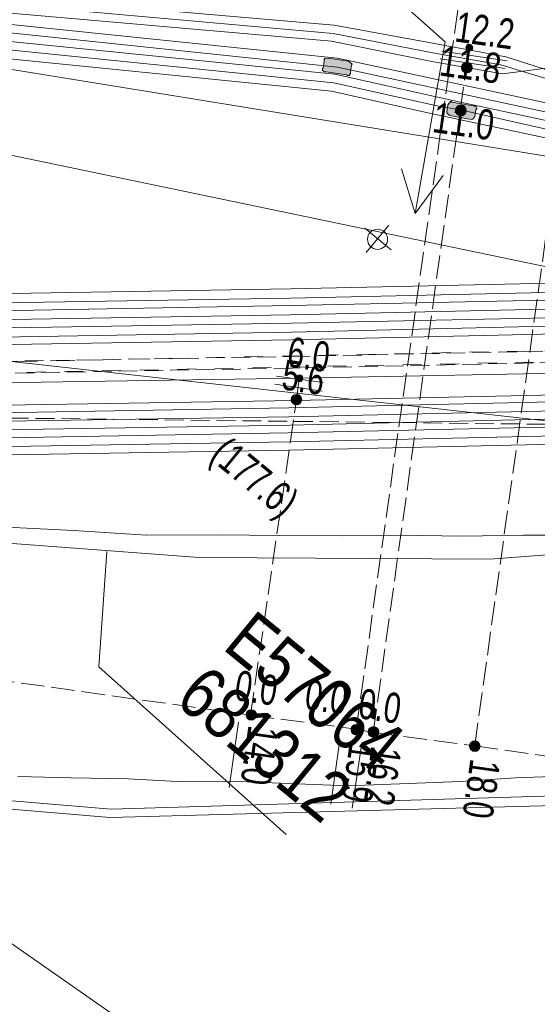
# Model space of a CAD drawing. Header units: metres. Extents: x -740 to 758, y -633 to 854.
# Tile 208 of 256: x -420.52 to -411.35, y 270.22 to 287.65. Entities that reach past the tile are written whole.
import ezdxf

# ---------------------------------------------------------------- set-up
doc = ezdxf.new("R2010")
doc.units = ezdxf.units.M
doc.header["$MEASUREMENT"] = 0
for name, pattern in [('333_125', [0.4576, 0.3328, -0.1248]), ('333_333', [0.6656, 0.3328, -0.3328]), ('416_125', [0.5408, 0.416, -0.1248])]:
    doc.linetypes.add(name, pattern=pattern)
for name, color, linetype in [('Grundkarte.LOVION', 7, 'Continuous'), ('Strom.LOVION', 7, 'Continuous'), ('StromBemass.LOVION', 7, 'Continuous'), ('Telko.LOVION', 7, 'Continuous'), ('Wasser.LOVION', 7, 'Continuous')]:
    doc.layers.add(name, color=color, linetype=linetype)
doc.styles.add('ERSTELLTER_STIL_1', font='arial.ttf')

msp = doc.modelspace()

# ---------------------------------------------------------------- hatches: boundary and pattern name
at = {"layer": 'Strom.LOVION', "linetype": 'Continuous', "lineweight": 13}
for points in [[(-415.091, 286.729), (-414.731, 286.676), (-414.715, 286.663), (-414.686, 286.666), (-414.66, 286.698), (-414.662, 286.727), (-414.645, 286.847), (-414.631, 286.863), (-414.696, 286.916), (-415.056, 286.969), (-415.114, 286.964), (-415.127, 286.948), (-415.124, 286.918), (-415.142, 286.798), (-415.155, 286.782), (-415.153, 286.753), (-415.12, 286.727)], [(-412.902, 285.953), (-412.526, 285.887), (-412.497, 285.89), (-412.457, 285.938), (-412.439, 286.058), (-412.426, 286.074), (-412.429, 286.103), (-412.461, 286.129), (-412.49, 286.127), (-412.866, 286.193), (-412.882, 286.207), (-412.935, 286.142), (-412.953, 286.022), (-412.95, 285.993)]]:
    msp.add_hatch(color=7, dxfattribs=at).paths.add_polyline_path(points)
at = {"layer": 'StromBemass.LOVION', "linetype": 'Continuous', "lineweight": 13}
for points in [[(-412.509, 287.116), (-412.505, 287.122), (-412.501, 287.129), (-412.498, 287.136), (-412.496, 287.143), (-412.495, 287.151), (-412.495, 287.159), (-412.496, 287.166), (-412.498, 287.174), (-412.501, 287.181), (-412.505, 287.188), (-412.509, 287.194), (-412.515, 287.2), (-412.521, 287.204), (-412.527, 287.209), (-412.534, 287.212), (-412.542, 287.214), (-412.549, 287.216), (-412.557, 287.216), (-412.565, 287.216), (-412.572, 287.214), (-412.579, 287.212), (-412.586, 287.208), (-412.593, 287.204), (-412.599, 287.199), (-412.604, 287.194), (-412.609, 287.187), (-412.612, 287.181), (-412.615, 287.173), (-412.617, 287.166), (-412.618, 287.158), (-412.618, 287.151), (-412.617, 287.143), (-412.615, 287.135), (-412.612, 287.128), (-412.608, 287.121), (-412.604, 287.115), (-412.599, 287.11), (-412.593, 287.105), (-412.586, 287.101), (-412.579, 287.097), (-412.572, 287.095), (-412.564, 287.094), (-412.556, 287.093), (-412.549, 287.094), (-412.541, 287.095), (-412.534, 287.097), (-412.527, 287.101), (-412.52, 287.105), (-412.514, 287.11)], [(-412.527, 286.741), (-412.52, 286.751), (-412.514, 286.761), (-412.51, 286.772), (-412.507, 286.784), (-412.506, 286.795), (-412.506, 286.807), (-412.507, 286.819), (-412.51, 286.83), (-412.515, 286.841), (-412.52, 286.852), (-412.527, 286.861), (-412.536, 286.87), (-412.545, 286.877), (-412.555, 286.884), (-412.565, 286.889), (-412.577, 286.892), (-412.588, 286.895), (-412.6, 286.895), (-412.612, 286.894), (-412.624, 286.892), (-412.635, 286.889), (-412.646, 286.883), (-412.656, 286.877), (-412.665, 286.869), (-412.673, 286.861), (-412.68, 286.851), (-412.685, 286.841), (-412.69, 286.83), (-412.693, 286.818), (-412.694, 286.807), (-412.694, 286.795), (-412.692, 286.783), (-412.69, 286.771), (-412.685, 286.76), (-412.679, 286.75), (-412.672, 286.741), (-412.664, 286.732), (-412.655, 286.724), (-412.645, 286.718), (-412.634, 286.713), (-412.623, 286.709), (-412.611, 286.707), (-412.6, 286.707), (-412.588, 286.707), (-412.576, 286.71), (-412.565, 286.713), (-412.554, 286.718), (-412.544, 286.725), (-412.535, 286.732)], [(-412.553, 286.771), (-412.549, 286.777), (-412.545, 286.784), (-412.542, 286.791), (-412.54, 286.798), (-412.539, 286.806), (-412.539, 286.814), (-412.54, 286.822), (-412.542, 286.829), (-412.545, 286.836), (-412.549, 286.843), (-412.553, 286.849), (-412.559, 286.855), (-412.565, 286.86), (-412.571, 286.864), (-412.578, 286.867), (-412.586, 286.87), (-412.593, 286.871), (-412.601, 286.872), (-412.609, 286.871), (-412.617, 286.87), (-412.624, 286.867), (-412.631, 286.864), (-412.637, 286.86), (-412.643, 286.855), (-412.649, 286.849), (-412.653, 286.843), (-412.657, 286.836), (-412.66, 286.829), (-412.662, 286.821), (-412.663, 286.813), (-412.663, 286.806), (-412.662, 286.798), (-412.66, 286.791), (-412.657, 286.783), (-412.653, 286.777), (-412.648, 286.77), (-412.643, 286.765), (-412.637, 286.76), (-412.631, 286.756), (-412.624, 286.752), (-412.616, 286.75), (-412.609, 286.748), (-412.601, 286.748), (-412.593, 286.749), (-412.585, 286.75), (-412.578, 286.752), (-412.571, 286.756), (-412.564, 286.76), (-412.559, 286.765)], [(-412.631, 285.985), (-412.624, 285.995), (-412.618, 286.005), (-412.614, 286.016), (-412.611, 286.028), (-412.61, 286.04), (-412.61, 286.052), (-412.611, 286.063), (-412.614, 286.075), (-412.619, 286.086), (-412.624, 286.097), (-412.631, 286.106), (-412.64, 286.115), (-412.649, 286.123), (-412.659, 286.129), (-412.67, 286.134), (-412.681, 286.138), (-412.693, 286.14), (-412.705, 286.141), (-412.717, 286.14), (-412.729, 286.137), (-412.74, 286.134), (-412.751, 286.129), (-412.761, 286.122), (-412.77, 286.115), (-412.778, 286.106), (-412.785, 286.096), (-412.791, 286.086), (-412.795, 286.074), (-412.798, 286.063), (-412.8, 286.051), (-412.8, 286.039), (-412.798, 286.027), (-412.795, 286.016), (-412.791, 286.005), (-412.785, 285.994), (-412.778, 285.984), (-412.769, 285.976), (-412.76, 285.968), (-412.75, 285.962), (-412.739, 285.957), (-412.728, 285.953), (-412.716, 285.951), (-412.704, 285.95), (-412.692, 285.951), (-412.681, 285.953), (-412.669, 285.957), (-412.658, 285.962), (-412.648, 285.969), (-412.639, 285.976)], [(-412.668, 286.011), (-412.664, 286.017), (-412.66, 286.024), (-412.657, 286.031), (-412.655, 286.039), (-412.654, 286.046), (-412.654, 286.054), (-412.655, 286.062), (-412.657, 286.069), (-412.66, 286.077), (-412.664, 286.083), (-412.668, 286.09), (-412.674, 286.095), (-412.68, 286.1), (-412.686, 286.104), (-412.693, 286.108), (-412.701, 286.11), (-412.709, 286.112), (-412.716, 286.112), (-412.724, 286.111), (-412.732, 286.11), (-412.739, 286.108), (-412.746, 286.104), (-412.753, 286.1), (-412.759, 286.095), (-412.764, 286.089), (-412.769, 286.083), (-412.772, 286.076), (-412.775, 286.069), (-412.777, 286.061), (-412.778, 286.054), (-412.778, 286.046), (-412.777, 286.038), (-412.775, 286.031), (-412.772, 286.023), (-412.768, 286.017), (-412.764, 286.01), (-412.759, 286.005), (-412.752, 286), (-412.746, 285.995), (-412.739, 285.992), (-412.731, 285.99), (-412.724, 285.988), (-412.716, 285.988), (-412.708, 285.988), (-412.701, 285.99), (-412.693, 285.992), (-412.686, 285.996), (-412.68, 286), (-412.674, 286.005)], [(-415.517, 281.264), (-415.513, 281.27), (-415.509, 281.277), (-415.506, 281.284), (-415.504, 281.292), (-415.503, 281.3), (-415.503, 281.307), (-415.504, 281.315), (-415.506, 281.323), (-415.509, 281.33), (-415.513, 281.337), (-415.517, 281.343), (-415.523, 281.349), (-415.529, 281.353), (-415.535, 281.358), (-415.542, 281.361), (-415.55, 281.363), (-415.557, 281.365), (-415.565, 281.365), (-415.573, 281.365), (-415.581, 281.363), (-415.588, 281.361), (-415.595, 281.357), (-415.601, 281.353), (-415.607, 281.348), (-415.613, 281.343), (-415.617, 281.336), (-415.621, 281.33), (-415.624, 281.322), (-415.626, 281.315), (-415.627, 281.307), (-415.627, 281.299), (-415.626, 281.292), (-415.624, 281.284), (-415.621, 281.277), (-415.617, 281.27), (-415.612, 281.264), (-415.607, 281.258), (-415.601, 281.253), (-415.595, 281.249), (-415.588, 281.246), (-415.58, 281.244), (-415.573, 281.242), (-415.565, 281.242), (-415.557, 281.242), (-415.549, 281.244), (-415.542, 281.246), (-415.535, 281.249), (-415.528, 281.254), (-415.523, 281.258)], [(-415.545, 280.867), (-415.538, 280.876), (-415.533, 280.886), (-415.528, 280.897), (-415.526, 280.909), (-415.524, 280.92), (-415.524, 280.932), (-415.526, 280.944), (-415.529, 280.955), (-415.533, 280.966), (-415.539, 280.976), (-415.546, 280.986), (-415.554, 280.994), (-415.563, 281.001), (-415.573, 281.008), (-415.583, 281.013), (-415.594, 281.016), (-415.606, 281.018), (-415.618, 281.019), (-415.629, 281.018), (-415.641, 281.016), (-415.652, 281.012), (-415.663, 281.007), (-415.672, 281.001), (-415.681, 280.994), (-415.689, 280.985), (-415.696, 280.976), (-415.702, 280.965), (-415.706, 280.954), (-415.709, 280.943), (-415.71, 280.931), (-415.71, 280.92), (-415.709, 280.908), (-415.706, 280.897), (-415.702, 280.886), (-415.696, 280.876), (-415.689, 280.866), (-415.681, 280.858), (-415.672, 280.85), (-415.662, 280.844), (-415.651, 280.839), (-415.64, 280.835), (-415.629, 280.833), (-415.617, 280.832), (-415.605, 280.833), (-415.594, 280.835), (-415.583, 280.839), (-415.572, 280.844), (-415.562, 280.85), (-415.553, 280.858)], [(-415.569, 280.882), (-415.564, 280.888), (-415.56, 280.895), (-415.557, 280.903), (-415.555, 280.911), (-415.554, 280.919), (-415.554, 280.927), (-415.555, 280.935), (-415.557, 280.943), (-415.56, 280.951), (-415.564, 280.958), (-415.569, 280.964), (-415.575, 280.97), (-415.581, 280.976), (-415.588, 280.98), (-415.595, 280.983), (-415.603, 280.986), (-415.611, 280.987), (-415.619, 280.988), (-415.627, 280.987), (-415.635, 280.986), (-415.643, 280.983), (-415.65, 280.98), (-415.657, 280.975), (-415.664, 280.97), (-415.669, 280.964), (-415.674, 280.957), (-415.678, 280.95), (-415.681, 280.943), (-415.683, 280.935), (-415.684, 280.927), (-415.684, 280.919), (-415.683, 280.91), (-415.681, 280.903), (-415.678, 280.895), (-415.674, 280.888), (-415.669, 280.881), (-415.663, 280.875), (-415.657, 280.87), (-415.65, 280.866), (-415.643, 280.862), (-415.635, 280.86), (-415.627, 280.858), (-415.619, 280.858), (-415.611, 280.858), (-415.603, 280.86), (-415.595, 280.862), (-415.587, 280.866), (-415.581, 280.87), (-415.574, 280.876)], [(-416.346, 275.285), (-416.339, 275.295), (-416.334, 275.305), (-416.329, 275.316), (-416.326, 275.327), (-416.325, 275.338), (-416.325, 275.35), (-416.327, 275.362), (-416.33, 275.373), (-416.334, 275.384), (-416.339, 275.394), (-416.346, 275.403), (-416.354, 275.411), (-416.363, 275.419), (-416.373, 275.425), (-416.383, 275.43), (-416.395, 275.433), (-416.406, 275.436), (-416.417, 275.436), (-416.429, 275.435), (-416.44, 275.433), (-416.451, 275.43), (-416.462, 275.425), (-416.472, 275.418), (-416.481, 275.411), (-416.488, 275.403), (-416.495, 275.393), (-416.501, 275.383), (-416.505, 275.372), (-416.508, 275.361), (-416.509, 275.349), (-416.509, 275.338), (-416.508, 275.326), (-416.505, 275.315), (-416.501, 275.304), (-416.495, 275.294), (-416.488, 275.285), (-416.48, 275.276), (-416.471, 275.269), (-416.461, 275.263), (-416.451, 275.258), (-416.44, 275.255), (-416.428, 275.252), (-416.417, 275.252), (-416.405, 275.252), (-416.394, 275.255), (-416.383, 275.258), (-416.372, 275.263), (-416.363, 275.269), (-416.354, 275.277)], [(-416.375, 275.302), (-416.37, 275.308), (-416.366, 275.315), (-416.364, 275.322), (-416.362, 275.33), (-416.361, 275.338), (-416.361, 275.346), (-416.362, 275.353), (-416.364, 275.361), (-416.367, 275.368), (-416.37, 275.375), (-416.375, 275.381), (-416.38, 275.387), (-416.386, 275.392), (-416.393, 275.396), (-416.4, 275.4), (-416.408, 275.402), (-416.415, 275.403), (-416.423, 275.404), (-416.431, 275.403), (-416.439, 275.402), (-416.446, 275.399), (-416.453, 275.396), (-416.46, 275.392), (-416.466, 275.387), (-416.471, 275.381), (-416.476, 275.375), (-416.479, 275.368), (-416.482, 275.361), (-416.484, 275.353), (-416.485, 275.345), (-416.485, 275.337), (-416.484, 275.33), (-416.482, 275.322), (-416.479, 275.315), (-416.475, 275.308), (-416.471, 275.302), (-416.465, 275.296), (-416.459, 275.291), (-416.453, 275.287), (-416.446, 275.283), (-416.438, 275.281), (-416.431, 275.28), (-416.423, 275.279), (-416.415, 275.28), (-416.407, 275.281), (-416.4, 275.284), (-416.393, 275.287), (-416.386, 275.291), (-416.38, 275.296)], [(-416.375, 275.302), (-416.37, 275.308), (-416.366, 275.315), (-416.364, 275.322), (-416.362, 275.33), (-416.361, 275.338), (-416.361, 275.346), (-416.362, 275.353), (-416.364, 275.361), (-416.367, 275.368), (-416.37, 275.375), (-416.375, 275.381), (-416.38, 275.387), (-416.386, 275.392), (-416.393, 275.396), (-416.4, 275.4), (-416.408, 275.402), (-416.415, 275.403), (-416.423, 275.404), (-416.431, 275.403), (-416.439, 275.402), (-416.446, 275.399), (-416.453, 275.396), (-416.46, 275.392), (-416.466, 275.387), (-416.471, 275.381), (-416.476, 275.375), (-416.479, 275.368), (-416.482, 275.361), (-416.484, 275.353), (-416.485, 275.345), (-416.485, 275.337), (-416.484, 275.33), (-416.482, 275.322), (-416.479, 275.315), (-416.475, 275.308), (-416.471, 275.302), (-416.465, 275.296), (-416.459, 275.291), (-416.453, 275.287), (-416.446, 275.283), (-416.438, 275.281), (-416.431, 275.28), (-416.423, 275.279), (-416.415, 275.28), (-416.407, 275.281), (-416.4, 275.284), (-416.393, 275.287), (-416.386, 275.291), (-416.38, 275.296)], [(-416.375, 275.302), (-416.37, 275.308), (-416.366, 275.315), (-416.364, 275.322), (-416.362, 275.33), (-416.361, 275.338), (-416.361, 275.346), (-416.362, 275.353), (-416.364, 275.361), (-416.367, 275.368), (-416.37, 275.375), (-416.375, 275.381), (-416.38, 275.387), (-416.386, 275.392), (-416.393, 275.396), (-416.4, 275.4), (-416.408, 275.402), (-416.415, 275.403), (-416.423, 275.404), (-416.431, 275.403), (-416.439, 275.402), (-416.446, 275.399), (-416.453, 275.396), (-416.46, 275.392), (-416.466, 275.387), (-416.471, 275.381), (-416.476, 275.375), (-416.479, 275.368), (-416.482, 275.361), (-416.484, 275.353), (-416.485, 275.345), (-416.485, 275.337), (-416.484, 275.33), (-416.482, 275.322), (-416.479, 275.315), (-416.475, 275.308), (-416.471, 275.302), (-416.465, 275.296), (-416.459, 275.291), (-416.453, 275.287), (-416.446, 275.283), (-416.438, 275.281), (-416.431, 275.28), (-416.423, 275.279), (-416.415, 275.28), (-416.407, 275.281), (-416.4, 275.284), (-416.393, 275.287), (-416.386, 275.291), (-416.38, 275.296)], [(-414.483, 275.022), (-414.476, 275.031), (-414.47, 275.042), (-414.466, 275.053), (-414.463, 275.064), (-414.462, 275.076), (-414.462, 275.088), (-414.463, 275.1), (-414.466, 275.111), (-414.47, 275.122), (-414.476, 275.133), (-414.483, 275.142), (-414.491, 275.151), (-414.501, 275.158), (-414.511, 275.165), (-414.521, 275.17), (-414.533, 275.173), (-414.544, 275.175), (-414.556, 275.176), (-414.568, 275.175), (-414.58, 275.173), (-414.591, 275.169), (-414.602, 275.164), (-414.612, 275.158), (-414.621, 275.15), (-414.629, 275.142), (-414.636, 275.132), (-414.641, 275.122), (-414.646, 275.111), (-414.649, 275.099), (-414.65, 275.087), (-414.65, 275.076), (-414.648, 275.064), (-414.645, 275.052), (-414.641, 275.041), (-414.635, 275.031), (-414.628, 275.021), (-414.62, 275.013), (-414.611, 275.005), (-414.601, 274.999), (-414.59, 274.994), (-414.579, 274.99), (-414.567, 274.988), (-414.555, 274.987), (-414.544, 274.988), (-414.532, 274.99), (-414.521, 274.994), (-414.51, 274.999), (-414.5, 275.006), (-414.491, 275.013)], [(-414.511, 275.052), (-414.506, 275.059), (-414.503, 275.065), (-414.5, 275.073), (-414.498, 275.08), (-414.497, 275.088), (-414.497, 275.096), (-414.498, 275.103), (-414.5, 275.111), (-414.503, 275.118), (-414.507, 275.125), (-414.511, 275.131), (-414.516, 275.137), (-414.522, 275.142), (-414.529, 275.146), (-414.536, 275.149), (-414.543, 275.151), (-414.551, 275.153), (-414.559, 275.153), (-414.567, 275.153), (-414.574, 275.151), (-414.582, 275.149), (-414.589, 275.146), (-414.595, 275.141), (-414.601, 275.136), (-414.606, 275.131), (-414.611, 275.125), (-414.615, 275.118), (-414.617, 275.11), (-414.619, 275.103), (-414.62, 275.095), (-414.62, 275.088), (-414.619, 275.08), (-414.617, 275.072), (-414.614, 275.065), (-414.611, 275.058), (-414.606, 275.052), (-414.601, 275.046), (-414.595, 275.042), (-414.588, 275.037), (-414.581, 275.034), (-414.574, 275.032), (-414.566, 275.03), (-414.558, 275.03), (-414.551, 275.03), (-414.543, 275.032), (-414.536, 275.034), (-414.529, 275.038), (-414.522, 275.042), (-414.516, 275.047)], [(-414.511, 275.052), (-414.506, 275.059), (-414.503, 275.065), (-414.5, 275.073), (-414.498, 275.08), (-414.497, 275.088), (-414.497, 275.096), (-414.498, 275.103), (-414.5, 275.111), (-414.503, 275.118), (-414.507, 275.125), (-414.511, 275.131), (-414.516, 275.137), (-414.522, 275.142), (-414.529, 275.146), (-414.536, 275.149), (-414.543, 275.151), (-414.551, 275.153), (-414.559, 275.153), (-414.567, 275.153), (-414.574, 275.151), (-414.582, 275.149), (-414.589, 275.146), (-414.595, 275.141), (-414.601, 275.136), (-414.606, 275.131), (-414.611, 275.125), (-414.615, 275.118), (-414.617, 275.11), (-414.619, 275.103), (-414.62, 275.095), (-414.62, 275.088), (-414.619, 275.08), (-414.617, 275.072), (-414.614, 275.065), (-414.611, 275.058), (-414.606, 275.052), (-414.601, 275.046), (-414.595, 275.042), (-414.588, 275.037), (-414.581, 275.034), (-414.574, 275.032), (-414.566, 275.03), (-414.558, 275.03), (-414.551, 275.03), (-414.543, 275.032), (-414.536, 275.034), (-414.529, 275.038), (-414.522, 275.042), (-414.516, 275.047)], [(-414.511, 275.052), (-414.506, 275.059), (-414.503, 275.065), (-414.5, 275.073), (-414.498, 275.08), (-414.497, 275.088), (-414.497, 275.096), (-414.498, 275.103), (-414.5, 275.111), (-414.503, 275.118), (-414.507, 275.125), (-414.511, 275.131), (-414.516, 275.137), (-414.522, 275.142), (-414.529, 275.146), (-414.536, 275.149), (-414.543, 275.151), (-414.551, 275.153), (-414.559, 275.153), (-414.567, 275.153), (-414.574, 275.151), (-414.582, 275.149), (-414.589, 275.146), (-414.595, 275.141), (-414.601, 275.136), (-414.606, 275.131), (-414.611, 275.125), (-414.615, 275.118), (-414.617, 275.11), (-414.619, 275.103), (-414.62, 275.095), (-414.62, 275.088), (-414.619, 275.08), (-414.617, 275.072), (-414.614, 275.065), (-414.611, 275.058), (-414.606, 275.052), (-414.601, 275.046), (-414.595, 275.042), (-414.588, 275.037), (-414.581, 275.034), (-414.574, 275.032), (-414.566, 275.03), (-414.558, 275.03), (-414.551, 275.03), (-414.543, 275.032), (-414.536, 275.034), (-414.529, 275.038), (-414.522, 275.042), (-414.516, 275.047)], [(-414.508, 275.049), (-414.504, 275.056), (-414.5, 275.062), (-414.497, 275.07), (-414.495, 275.077), (-414.494, 275.085), (-414.494, 275.093), (-414.495, 275.101), (-414.497, 275.108), (-414.5, 275.116), (-414.504, 275.122), (-414.509, 275.129), (-414.514, 275.135), (-414.52, 275.139), (-414.527, 275.144), (-414.534, 275.147), (-414.541, 275.149), (-414.549, 275.151), (-414.557, 275.151), (-414.565, 275.151), (-414.572, 275.149), (-414.58, 275.147), (-414.587, 275.143), (-414.593, 275.139), (-414.599, 275.134), (-414.605, 275.128), (-414.609, 275.122), (-414.613, 275.115), (-414.616, 275.108), (-414.618, 275.1), (-414.619, 275.093), (-414.619, 275.085), (-414.618, 275.077), (-414.616, 275.069), (-414.613, 275.062), (-414.609, 275.055), (-414.605, 275.049), (-414.599, 275.043), (-414.593, 275.038), (-414.586, 275.034), (-414.579, 275.031), (-414.572, 275.028), (-414.564, 275.027), (-414.556, 275.026), (-414.549, 275.027), (-414.541, 275.028), (-414.533, 275.031), (-414.526, 275.034), (-414.52, 275.038), (-414.514, 275.043)], [(-414.508, 275.049), (-414.504, 275.056), (-414.5, 275.062), (-414.497, 275.07), (-414.495, 275.077), (-414.494, 275.085), (-414.494, 275.093), (-414.495, 275.101), (-414.497, 275.108), (-414.5, 275.116), (-414.504, 275.122), (-414.509, 275.129), (-414.514, 275.135), (-414.52, 275.139), (-414.527, 275.144), (-414.534, 275.147), (-414.541, 275.149), (-414.549, 275.151), (-414.557, 275.151), (-414.565, 275.151), (-414.572, 275.149), (-414.58, 275.147), (-414.587, 275.143), (-414.593, 275.139), (-414.599, 275.134), (-414.605, 275.128), (-414.609, 275.122), (-414.613, 275.115), (-414.616, 275.108), (-414.618, 275.1), (-414.619, 275.093), (-414.619, 275.085), (-414.618, 275.077), (-414.616, 275.069), (-414.613, 275.062), (-414.609, 275.055), (-414.605, 275.049), (-414.599, 275.043), (-414.593, 275.038), (-414.586, 275.034), (-414.579, 275.031), (-414.572, 275.028), (-414.564, 275.027), (-414.556, 275.026), (-414.549, 275.027), (-414.541, 275.028), (-414.533, 275.031), (-414.526, 275.034), (-414.52, 275.038), (-414.514, 275.043)], [(-414.18, 274.981), (-414.173, 274.991), (-414.168, 275.002), (-414.163, 275.013), (-414.16, 275.024), (-414.159, 275.036), (-414.159, 275.048), (-414.16, 275.06), (-414.163, 275.071), (-414.168, 275.083), (-414.174, 275.093), (-414.181, 275.103), (-414.189, 275.111), (-414.198, 275.119), (-414.208, 275.125), (-414.219, 275.13), (-414.23, 275.134), (-414.242, 275.136), (-414.254, 275.137), (-414.266, 275.136), (-414.278, 275.134), (-414.289, 275.13), (-414.3, 275.125), (-414.31, 275.118), (-414.319, 275.111), (-414.327, 275.102), (-414.334, 275.092), (-414.34, 275.082), (-414.344, 275.071), (-414.347, 275.059), (-414.349, 275.047), (-414.349, 275.035), (-414.347, 275.024), (-414.344, 275.012), (-414.34, 275.001), (-414.334, 274.991), (-414.327, 274.981), (-414.319, 274.972), (-414.309, 274.965), (-414.299, 274.958), (-414.288, 274.953), (-414.277, 274.95), (-414.265, 274.947), (-414.253, 274.947), (-414.242, 274.947), (-414.23, 274.95), (-414.218, 274.953), (-414.208, 274.959), (-414.198, 274.965), (-414.188, 274.973)], [(-414.21, 274.998), (-414.205, 275.004), (-414.201, 275.011), (-414.198, 275.019), (-414.196, 275.026), (-414.195, 275.034), (-414.195, 275.042), (-414.196, 275.05), (-414.198, 275.058), (-414.201, 275.066), (-414.205, 275.073), (-414.21, 275.079), (-414.215, 275.085), (-414.222, 275.09), (-414.228, 275.094), (-414.236, 275.098), (-414.243, 275.1), (-414.251, 275.102), (-414.259, 275.102), (-414.267, 275.102), (-414.275, 275.1), (-414.283, 275.098), (-414.29, 275.094), (-414.297, 275.09), (-414.303, 275.085), (-414.308, 275.079), (-414.313, 275.072), (-414.317, 275.065), (-414.32, 275.058), (-414.322, 275.05), (-414.323, 275.042), (-414.323, 275.034), (-414.322, 275.026), (-414.32, 275.018), (-414.317, 275.011), (-414.313, 275.004), (-414.308, 274.997), (-414.303, 274.991), (-414.296, 274.986), (-414.29, 274.982), (-414.282, 274.979), (-414.275, 274.976), (-414.267, 274.975), (-414.259, 274.974), (-414.251, 274.975), (-414.243, 274.976), (-414.235, 274.979), (-414.228, 274.982), (-414.221, 274.987), (-414.215, 274.992)], [(-414.21, 274.998), (-414.205, 275.004), (-414.201, 275.011), (-414.198, 275.019), (-414.196, 275.026), (-414.195, 275.034), (-414.195, 275.042), (-414.196, 275.05), (-414.198, 275.058), (-414.201, 275.066), (-414.205, 275.073), (-414.21, 275.079), (-414.215, 275.085), (-414.222, 275.09), (-414.228, 275.094), (-414.236, 275.098), (-414.243, 275.1), (-414.251, 275.102), (-414.259, 275.102), (-414.267, 275.102), (-414.275, 275.1), (-414.283, 275.098), (-414.29, 275.094), (-414.297, 275.09), (-414.303, 275.085), (-414.308, 275.079), (-414.313, 275.072), (-414.317, 275.065), (-414.32, 275.058), (-414.322, 275.05), (-414.323, 275.042), (-414.323, 275.034), (-414.322, 275.026), (-414.32, 275.018), (-414.317, 275.011), (-414.313, 275.004), (-414.308, 274.997), (-414.303, 274.991), (-414.296, 274.986), (-414.29, 274.982), (-414.282, 274.979), (-414.275, 274.976), (-414.267, 274.975), (-414.259, 274.974), (-414.251, 274.975), (-414.243, 274.976), (-414.235, 274.979), (-414.228, 274.982), (-414.221, 274.987), (-414.215, 274.992)], [(-414.208, 274.995), (-414.203, 275.002), (-414.2, 275.009), (-414.197, 275.016), (-414.195, 275.024), (-414.194, 275.032), (-414.194, 275.04), (-414.195, 275.047), (-414.197, 275.055), (-414.2, 275.063), (-414.204, 275.069), (-414.208, 275.076), (-414.214, 275.082), (-414.22, 275.087), (-414.227, 275.091), (-414.234, 275.094), (-414.241, 275.097), (-414.249, 275.098), (-414.257, 275.099), (-414.265, 275.098), (-414.273, 275.097), (-414.28, 275.094), (-414.288, 275.091), (-414.294, 275.087), (-414.301, 275.081), (-414.306, 275.076), (-414.311, 275.069), (-414.314, 275.062), (-414.317, 275.055), (-414.319, 275.047), (-414.32, 275.039), (-414.32, 275.031), (-414.319, 275.023), (-414.317, 275.016), (-414.314, 275.008), (-414.31, 275.001), (-414.306, 274.995), (-414.3, 274.989), (-414.294, 274.984), (-414.287, 274.98), (-414.28, 274.976), (-414.273, 274.974), (-414.265, 274.972), (-414.257, 274.972), (-414.249, 274.973), (-414.241, 274.974), (-414.233, 274.977), (-414.226, 274.98), (-414.22, 274.984), (-414.213, 274.989)], [(-414.208, 274.995), (-414.203, 275.002), (-414.2, 275.009), (-414.197, 275.016), (-414.195, 275.024), (-414.194, 275.032), (-414.194, 275.04), (-414.195, 275.047), (-414.197, 275.055), (-414.2, 275.063), (-414.204, 275.069), (-414.208, 275.076), (-414.214, 275.082), (-414.22, 275.087), (-414.227, 275.091), (-414.234, 275.094), (-414.241, 275.097), (-414.249, 275.098), (-414.257, 275.099), (-414.265, 275.098), (-414.273, 275.097), (-414.28, 275.094), (-414.288, 275.091), (-414.294, 275.087), (-414.301, 275.081), (-414.306, 275.076), (-414.311, 275.069), (-414.314, 275.062), (-414.317, 275.055), (-414.319, 275.047), (-414.32, 275.039), (-414.32, 275.031), (-414.319, 275.023), (-414.317, 275.016), (-414.314, 275.008), (-414.31, 275.001), (-414.306, 274.995), (-414.3, 274.989), (-414.294, 274.984), (-414.287, 274.98), (-414.28, 274.976), (-414.273, 274.974), (-414.265, 274.972), (-414.257, 274.972), (-414.249, 274.973), (-414.241, 274.974), (-414.233, 274.977), (-414.226, 274.98), (-414.22, 274.984), (-414.213, 274.989)], [(-412.388, 274.731), (-412.381, 274.741), (-412.375, 274.751), (-412.371, 274.762), (-412.368, 274.773), (-412.367, 274.785), (-412.367, 274.797), (-412.368, 274.809), (-412.371, 274.82), (-412.375, 274.831), (-412.381, 274.841), (-412.388, 274.851), (-412.396, 274.859), (-412.405, 274.867), (-412.415, 274.873), (-412.426, 274.878), (-412.437, 274.881), (-412.449, 274.884), (-412.46, 274.884), (-412.472, 274.884), (-412.484, 274.881), (-412.495, 274.878), (-412.505, 274.873), (-412.515, 274.866), (-412.524, 274.859), (-412.532, 274.85), (-412.539, 274.841), (-412.545, 274.83), (-412.549, 274.819), (-412.552, 274.808), (-412.554, 274.796), (-412.553, 274.785), (-412.552, 274.773), (-412.549, 274.761), (-412.545, 274.751), (-412.539, 274.74), (-412.532, 274.731), (-412.524, 274.722), (-412.515, 274.715), (-412.505, 274.708), (-412.494, 274.703), (-412.483, 274.7), (-412.471, 274.698), (-412.46, 274.697), (-412.448, 274.698), (-412.436, 274.7), (-412.425, 274.704), (-412.415, 274.709), (-412.405, 274.715), (-412.396, 274.723)], [(-412.414, 274.753), (-412.41, 274.759), (-412.406, 274.766), (-412.403, 274.774), (-412.401, 274.782), (-412.4, 274.79), (-412.4, 274.798), (-412.401, 274.805), (-412.403, 274.813), (-412.406, 274.821), (-412.41, 274.828), (-412.415, 274.834), (-412.42, 274.84), (-412.426, 274.845), (-412.433, 274.849), (-412.44, 274.853), (-412.448, 274.855), (-412.456, 274.856), (-412.464, 274.857), (-412.472, 274.856), (-412.48, 274.855), (-412.487, 274.852), (-412.494, 274.849), (-412.501, 274.845), (-412.507, 274.84), (-412.513, 274.834), (-412.517, 274.827), (-412.521, 274.82), (-412.524, 274.813), (-412.526, 274.805), (-412.527, 274.797), (-412.527, 274.789), (-412.526, 274.781), (-412.524, 274.773), (-412.521, 274.766), (-412.517, 274.759), (-412.512, 274.753), (-412.507, 274.747), (-412.501, 274.742), (-412.494, 274.738), (-412.487, 274.734), (-412.479, 274.732), (-412.471, 274.73), (-412.463, 274.73), (-412.455, 274.73), (-412.448, 274.732), (-412.44, 274.734), (-412.433, 274.738), (-412.426, 274.742), (-412.42, 274.747)], [(-412.412, 274.75), (-412.407, 274.756), (-412.403, 274.763), (-412.4, 274.771), (-412.398, 274.779), (-412.397, 274.787), (-412.397, 274.795), (-412.398, 274.803), (-412.4, 274.811), (-412.403, 274.818), (-412.407, 274.825), (-412.412, 274.832), (-412.418, 274.837), (-412.424, 274.843), (-412.431, 274.847), (-412.438, 274.85), (-412.446, 274.853), (-412.454, 274.854), (-412.462, 274.855), (-412.47, 274.854), (-412.478, 274.853), (-412.485, 274.85), (-412.493, 274.847), (-412.499, 274.842), (-412.506, 274.837), (-412.511, 274.831), (-412.516, 274.825), (-412.52, 274.818), (-412.523, 274.81), (-412.525, 274.802), (-412.526, 274.794), (-412.526, 274.786), (-412.525, 274.778), (-412.523, 274.77), (-412.52, 274.763), (-412.516, 274.756), (-412.511, 274.749), (-412.505, 274.743), (-412.499, 274.738), (-412.492, 274.734), (-412.485, 274.731), (-412.477, 274.728), (-412.469, 274.727), (-412.461, 274.726), (-412.453, 274.727), (-412.445, 274.728), (-412.438, 274.731), (-412.43, 274.734), (-412.424, 274.739), (-412.417, 274.744)]]:
    msp.add_hatch(color=7, dxfattribs=at).paths.add_polyline_path(points)

# ---------------------------------------------------------------- linework, layer by layer
at = {"layer": 'Grundkarte.LOVION', "color": 253, "linetype": 'Continuous', "lineweight": 18}
for points in [[(-399.407, 235.446), (-398.398, 253.84), (-399.618, 253.928), (-399.487, 256.512), (-422.992, 272.923), (-430.569, 273.335), (-430.433, 275.269), (-430.181, 279.639), (-428.697, 305.881), (-397.395, 288.016), (-377.75, 279.356), (-369.023, 276.544), (-366.364, 275.652), (-369.023, 276.544), (-377.75, 279.356), (-397.395, 288.016), (-428.697, 305.881), (-428.722, 306.441), (-430.386, 307.431), (-431.488, 308.121), (-433.665, 309.534), (-434.837, 310.335), (-425.484, 309.595), (-394.652, 302.885)], [(-420.746, 278.669), (-419.558, 278.608), (-418.279, 278.526), (-416.98, 278.535), (-415.914, 278.521), (-414.79, 278.513), (-413.757, 278.525), (-412.692, 278.511), (-411.6, 278.529), (-410.417, 278.527)], [(-409.797, 274.302), (-411.741, 274.23), (-412.71, 274.165), (-414.712, 274.087), (-416.641, 274.164), (-417.616, 274.158), (-418.596, 274.21), (-419.603, 274.23), (-420.551, 274.255)], [(-435.198, 191.899), (-432.975, 230.834), (-430.768, 269.621), (-430.569, 273.335), (-422.992, 272.923), (-399.487, 256.512), (-399.618, 253.928), (-398.398, 253.84), (-399.407, 235.446)]]:
    msp.add_lwpolyline(points, dxfattribs=at)
at = {"layer": 'Grundkarte.LOVION', "color": 8, "linetype": 'Continuous', "lineweight": 18}
for points in [[(-399.407, 235.446), (-398.398, 253.84), (-399.618, 253.928), (-399.487, 256.512), (-422.992, 272.923), (-430.569, 273.335), (-430.433, 275.269), (-430.181, 279.639), (-428.697, 305.881), (-397.395, 288.016), (-377.75, 279.356), (-369.023, 276.544), (-369.507, 271.827)], [(-435.198, 191.899), (-432.975, 230.834), (-430.768, 269.621), (-430.569, 273.335), (-422.992, 272.923), (-399.487, 256.512), (-399.618, 253.928), (-398.398, 253.84), (-399.407, 235.446)]]:
    msp.add_lwpolyline(points, dxfattribs=at)
at = {"layer": 'Strom.LOVION', "color": 1, "linetype": 'Continuous', "lineweight": 18}
for points in [[(-487.313, 307.155), (-478.592, 301.845), (-477.609, 301.011), (-477.291, 300.776), (-476.121, 300.003), (-474.356, 298.876), (-472.335, 297.699), (-471.118, 297.049), (-470.004, 296.537), (-469.278, 296.21), (-457.823, 292.261), (-453.587, 290.798), (-447.836, 289.868), (-444.779, 289.132), (-443.392, 288.854), (-435.973, 288.249), (-428.77, 287.579), (-427.182, 287.513), (-421.073, 287.608), (-414.893, 286.971), (-409.882, 285.894), (-407.988, 285.577)], [(-443.191, 289.524), (-435.752, 289.01), (-428.041, 288.138), (-421.614, 287.998), (-414.965, 287.407), (-413.203, 287.062), (-412, 286.854), (-411.01, 286.552), (-409.347, 286.02), (-403.778, 285.131)], [(-443.176, 289.673), (-435.737, 289.159), (-428.026, 288.287), (-421.612, 288.131), (-414.95, 287.556), (-413.174, 287.227), (-411.91, 286.996), (-410.629, 286.589), (-409.316, 286.156), (-405.504, 285.554)], [(-443.222, 289.388), (-435.767, 288.861), (-428.056, 287.989), (-421.629, 287.849), (-414.996, 287.271), (-413.218, 286.913), (-411.97, 286.695), (-410.919, 286.827), (-409.272, 286.308), (-406.48, 285.872)], [(-414.892, 286.808), (-421.088, 287.458), (-427.139, 287.369), (-428.83, 287.44), (-435.988, 288.1), (-443.423, 288.718)], [(-484.343, 283.579), (-484.28, 284.443), (-483.774, 285.615), (-483.258, 286.537), (-482.658, 287.202), (-481.909, 287.852), (-481.088, 288.227), (-479.547, 288.334), (-478.9, 288.367), (-478.562, 288.386), (-478.269, 288.414), (-474.404, 288.63), (-464.892, 285.658), (-456.369, 282.531), (-446.919, 279.288), (-434.869, 276.195), (-427.705, 274.265), (-418.914, 273.528), (-408.862, 273.802), (-404.794, 274.067), (-400.138, 274.655), (-399.361, 274.42), (-397.985, 273.801), (-397.587, 273.663)], [(-443.422, 288.556), (-436.003, 287.951), (-428.875, 287.288), (-427.183, 287.217), (-421.103, 287.309), (-414.939, 286.685), (-412.824, 286.212), (-410.922, 285.807)], [(-443.466, 288.403), (-436.018, 287.802), (-428.815, 287.131), (-427.169, 287.071), (-421.118, 287.16), (-414.954, 286.536), (-413.156, 286.135), (-412.69, 286.048)], [(-421.117, 286.997), (-414.998, 286.384), (-413.291, 286.004), (-410.016, 285.305), (-408.408, 285.033), (-405.5, 284.608), (-400.821, 283.913), (-398.768, 283.626), (-398.308, 282.843), (-398.781, 279.975), (-393.2, 270.811), (-392.806, 269.948), (-391.594, 267.983), (-390.357, 266.966), (-389.227, 266.899)], [(-389.182, 267.347), (-390.178, 267.412), (-391.255, 268.297), (-392.413, 270.164), (-392.792, 271.014), (-397.825, 279.27), (-398.302, 280.066), (-397.967, 282.079), (-397.839, 282.889), (-397.883, 283.033), (-398.529, 284.048), (-400.76, 284.347), (-405.05, 284.992), (-408.334, 285.484), (-409.926, 285.742), (-414.892, 286.808)], [(-405.162, 283.119), (-415.72, 282.885), (-427.73, 282.686), (-428.945, 282.715), (-429.923, 282.9), (-442.542, 286.055)], [(-412.69, 286.048), (-409.985, 285.441), (-408.377, 285.169), (-405.485, 284.757), (-400.806, 284.062), (-398.679, 283.768), (-398.148, 282.874), (-398.578, 280.32), (-398.621, 280.005), (-393.06, 270.884), (-392.678, 270.005), (-391.472, 268.098), (-390.283, 267.121), (-389.212, 267.048), (-386.521, 266.883), (-386.284, 266.877), (-386.373, 265.523), (-386.876, 256.459), (-387.039, 256.458)], [(-403.76, 282.99), (-415.719, 282.722), (-427.729, 282.524), (-428.96, 282.566), (-429.968, 282.748), (-442.573, 285.919)], [(-405.309, 282.809), (-415.721, 282.589), (-427.744, 282.374), (-428.991, 282.43), (-429.999, 282.612), (-442.617, 285.767)], [(-402.198, 282.729), (-415.72, 282.427), (-427.73, 282.228), (-429.006, 282.28), (-430.014, 282.463), (-442.661, 285.615)], [(-403.702, 282.242), (-406.49, 282.191), (-406.917, 282.327), (-415.704, 282.118), (-427.743, 281.916), (-429.049, 281.966), (-430.073, 282.161), (-442.737, 285.327)], [(-405.192, 282.363), (-406.459, 282.327), (-406.886, 282.463), (-415.705, 282.28), (-427.744, 282.079), (-429.021, 282.131), (-430.058, 282.311), (-442.708, 285.492)], [(-405.531, 282.507), (-406.444, 282.477), (-407.094, 282.176), (-415.706, 281.985), (-427.745, 281.783), (-429.064, 281.817), (-430.104, 282.025), (-442.797, 285.188)], [(-446.875, 279.44), (-434.838, 276.331), (-427.69, 274.414), (-418.899, 273.678), (-408.879, 273.978), (-404.809, 274.213), (-399.939, 274.896), (-397.041, 275.179), (-395.262, 275.117), (-394.277, 274.873), (-393.337, 274.477), (-392.481, 273.881), (-391.514, 273.06), (-390.929, 272.068), (-391.215, 271.064), (-390.811, 270.409)]]:
    msp.add_lwpolyline(points, dxfattribs=at)
at = {"layer": 'Strom.LOVION', "color": 7, "linetype": '333_125', "lineweight": 13}
msp.add_lwpolyline([(-398.718, 282.05), (-398.756, 281.839), (-399.081, 281.837), (-415.687, 281.484), (-427.739, 281.266), (-429.119, 281.324), (-430.218, 281.527), (-442.943, 284.716), (-458.57, 290.074), (-458.515, 290.272), (-442.872, 284.9), (-430.179, 281.737), (-429.094, 281.518), (-427.746, 281.487), (-415.707, 281.689), (-399.101, 282.042)], close=True, dxfattribs=at)
at = {"layer": 'Strom.LOVION', "color": 94, "linetype": 'Continuous', "lineweight": 18}
for points in [[(-384.859, 271.198), (-384.756, 273.321), (-384.933, 274.22), (-385.321, 274.862), (-386.101, 275.584), (-387.247, 276.122), (-388.696, 276.882), (-390.245, 277.913), (-392.418, 279.592), (-395.137, 281.853), (-396.028, 282.505), (-396.999, 283.06), (-398.412, 283.306), (-399.764, 283.529), (-400.596, 283.728), (-408.969, 284.875), (-421.132, 286.848), (-425.324, 286.793), (-427.332, 286.774), (-428.829, 286.82), (-436.048, 287.503), (-443.512, 288.118)], [(-443.123, 284.137), (-430.418, 280.857), (-429.229, 280.633), (-427.745, 280.571), (-415.751, 280.783), (-400.003, 281.141), (-398.951, 281.111), (-395.202, 282.364), (-388.006, 282.077), (-386.073, 282.104), (-384.677, 281.575), (-384.431, 281.481), (-383.615, 280.999), (-382.594, 279.621), (-382.106, 277.955), (-382.475, 271.15)], [(-443.167, 283.984), (-430.433, 280.707), (-429.244, 280.484), (-427.747, 280.438), (-415.75, 280.621), (-400.002, 280.978), (-398.937, 280.964), (-395.187, 282.218), (-388.005, 281.915), (-386.104, 281.968), (-384.708, 281.439), (-384.491, 281.342), (-383.708, 280.887), (-382.721, 279.565), (-382.266, 277.924), (-382.638, 271.149)], [(-443.195, 283.819), (-430.477, 280.555), (-429.272, 280.319), (-427.746, 280.276), (-415.736, 280.474), (-400.004, 280.845), (-398.906, 280.805), (-395.157, 282.058), (-388.007, 281.782), (-386.132, 281.802), (-384.736, 281.274), (-384.568, 281.216), (-383.814, 280.758), (-382.862, 279.492), (-382.412, 277.91), (-382.771, 271.151)], [(-443.242, 283.696), (-430.492, 280.406), (-429.287, 280.169), (-427.761, 280.126), (-415.767, 280.338), (-400.003, 280.683), (-398.879, 280.674), (-395.143, 281.912), (-388.006, 281.619), (-386.147, 281.653), (-384.689, 281.101), (-384.644, 281.091), (-383.922, 280.659), (-383.003, 279.419), (-382.558, 277.896), (-382.92, 271.166)], [(-443.334, 283.421), (-430.567, 280.118), (-429.317, 279.871), (-427.761, 279.831), (-415.751, 280.03), (-400.003, 280.387), (-398.834, 280.368), (-395.098, 281.606), (-388.094, 281.315), (-386.206, 281.352), (-384.81, 280.823), (-384.12, 280.418), (-383.271, 279.289), (-382.851, 277.867), (-383.232, 271.18)], [(-443.286, 283.544), (-430.553, 280.267), (-429.302, 280.02), (-427.746, 279.98), (-415.736, 280.179), (-400.018, 280.533), (-398.865, 280.528), (-395.128, 281.765), (-388.005, 281.457), (-386.192, 281.501), (-384.795, 280.973), (-384.734, 280.949), (-384.015, 280.546), (-383.13, 279.362), (-382.705, 277.881), (-383.069, 271.181)]]:
    msp.add_lwpolyline(points, dxfattribs=at)
at = {"layer": 'Strom.LOVION', "color": 9, "linetype": '333_333', "lineweight": 18}
msp.add_lwpolyline([(-398.909, 282.046), (-421.725, 281.574), (-429.635, 281.613), (-450.702, 287.593), (-450.756, 287.395), (-429.66, 281.418), (-421.721, 281.382), (-398.919, 281.838)], dxfattribs=at)
at = {"layer": 'Strom.LOVION', "color": 7, "linetype": 'Continuous', "lineweight": 13}
for points in [[(-415.091, 286.729), (-415.12, 286.727), (-415.153, 286.753), (-415.155, 286.782), (-415.142, 286.798), (-415.124, 286.918), (-415.127, 286.948), (-415.114, 286.964), (-415.056, 286.969), (-414.696, 286.916), (-414.631, 286.863), (-414.645, 286.847), (-414.662, 286.727), (-414.66, 286.698), (-414.686, 286.666), (-414.715, 286.663), (-414.731, 286.676)], [(-412.902, 285.953), (-412.95, 285.993), (-412.953, 286.022), (-412.935, 286.142), (-412.882, 286.207), (-412.866, 286.193), (-412.49, 286.127), (-412.461, 286.129), (-412.429, 286.103), (-412.426, 286.074), (-412.439, 286.058), (-412.457, 285.938), (-412.497, 285.89), (-412.526, 285.887)]]:
    msp.add_lwpolyline(points, close=True, dxfattribs=at)
at = {"layer": 'Strom.LOVION', "color": 194, "linetype": 'Continuous', "lineweight": 18}
for points in [[(-442.987, 284.564), (-430.249, 281.39), (-429.134, 281.174), (-427.754, 281.117), (-415.566, 281.304), (-399.016, 281.622), (-389.708, 281.645), (-379.984, 279.226), (-374.939, 277.207), (-372.436, 274.881), (-370.115, 271.842), (-369.887, 271.332)], [(-443.062, 284.275), (-430.358, 280.996), (-429.227, 280.766), (-427.759, 280.718), (-415.645, 280.912), (-398.981, 281.27), (-389.766, 281.181), (-380.102, 278.919), (-375.153, 276.817), (-373.03, 274.911), (-370.557, 271.828), (-370.165, 270.994)]]:
    msp.add_lwpolyline(points, dxfattribs=at)
at = {"layer": 'StromBemass.LOVION', "color": 7, "linetype": '416_125', "lineweight": 13}
for points in [[(-414.559, 275.092), (-412.577, 289.133), (-412.331, 290.842), (-412.323, 290.916), (-412.262, 291.351)], [(-414.258, 275.033), (-412.719, 286.045), (-412.612, 286.765), (-412.602, 286.81), (-412.561, 287.154)], [(-412.461, 274.795), (-410.922, 285.807)], [(-416.431, 275.338), (-415.616, 280.915), (-415.566, 281.304)], [(-430.277, 277.294), (-429.511, 277.177), (-427.339, 276.872), (-423.474, 276.334), (-423.279, 276.308), (-422.679, 276.219), (-422.634, 276.209), (-416.55, 275.356), (-416.431, 275.338), (-414.559, 275.092), (-414.258, 275.033), (-412.461, 274.795), (-410.483, 274.515)]]:
    msp.add_lwpolyline(points, dxfattribs=at)
at = {"layer": 'StromBemass.LOVION', "color": 7, "linetype": 'Continuous', "lineweight": 13}
for points in [[(-413.043, 287.092), (-411.889, 286.924)], [(-413.074, 286.956), (-411.92, 286.788)], [(-415.968, 281.338), (-415.144, 281.227)], [(-415.999, 281.202), (-415.159, 281.078)], [(-416.64, 275.214), (-416.808, 274.059)], [(-414.851, 274.901), (-415.006, 273.763)], [(-414.462, 274.85), (-414.63, 273.696)]]:
    msp.add_lwpolyline(points, dxfattribs=at)
for centre, radius in [((-412.557, 287.155), 0.0615), ((-412.6, 286.801), 0.0944), ((-412.601, 286.81), 0.0618), ((-412.705, 286.045), 0.0952), ((-412.716, 286.05), 0.0621), ((-415.565, 281.303), 0.0618), ((-415.617, 280.926), 0.0933), ((-415.619, 280.923), 0.065), ((-416.417, 275.344), 0.0923), ((-416.423, 275.342), 0.0624), ((-416.423, 275.342), 0.0624), ((-416.423, 275.342), 0.0624), ((-414.556, 275.082), 0.0944), ((-414.559, 275.092), 0.0618), ((-414.559, 275.092), 0.0618), ((-414.559, 275.092), 0.0618), ((-414.557, 275.089), 0.0625), ((-414.557, 275.089), 0.0625), ((-414.254, 275.042), 0.0951), ((-414.259, 275.038), 0.0639), ((-414.259, 275.038), 0.0639), ((-414.257, 275.035), 0.0634), ((-414.257, 275.035), 0.0634), ((-412.46, 274.791), 0.0937), ((-412.464, 274.793), 0.0636), ((-412.461, 274.79), 0.0643)]:
    msp.add_circle(centre, radius, dxfattribs=at)
at = {"layer": 'Telko.LOVION', "color": 1, "linetype": 'Continuous', "lineweight": 18}
for points in [[(-382.824, 271.087), (-382.992, 271.602), (-388.154, 277.999), (-388.385, 278.242), (-401.779, 279.504), (-422.531, 281.805), (-428.172, 282.214), (-454.479, 299.474), (-469.137, 309.124), (-476.62, 313.713), (-492.841, 315.171), (-499.115, 322.213), (-504.66, 328.143), (-509.806, 332.561), (-515.63, 336.809), (-522.715, 340.801), (-530.993, 344.751), (-538.07, 347.605), (-547.838, 350.626), (-555.35, 352.492), (-563.942, 353.765), (-570.752, 354.489)], [(-580.234, 342.951), (-571.726, 342.231), (-560.771, 340.524), (-554.196, 338.728), (-553.683, 338.764), (-543.559, 335.586), (-537.041, 333.002), (-523.715, 326.546), (-517.379, 322.496), (-512.165, 317.996), (-507.471, 313.061), (-503.796, 309.933), (-492.887, 308.694), (-476.388, 314.519), (-459.238, 294.797), (-429.679, 286.146), (-427.469, 286.672), (-388.006, 278.442), (-382.34, 271.577), (-382.216, 271.072)], [(-385.675, 270.631), (-385.661, 271.238), (-385.604, 272.322), (-387.071, 274.469), (-389.279, 276.958), (-391.56, 278.213), (-396.275, 279.289), (-399.34, 279.196), (-399.857, 279.19), (-402.893, 278.804), (-412.193, 278.102), (-417.339, 278.131), (-428.043, 278.931), (-430.252, 279.159), (-440.141, 281.147)]]:
    msp.add_lwpolyline(points, dxfattribs=at)
at = {"layer": 'Telko.LOVION', "color": 49, "linetype": 'Continuous', "lineweight": 18}
for points in [[(-416.174, 290.096), (-412.986, 287.26), (-413.516, 284.223)], [(-415.796, 273.227), (-419.116, 276.198), (-418.975, 278.237)]]:
    msp.add_lwpolyline(points, dxfattribs=at)
at = {"layer": 'Telko.LOVION', "color": 7, "linetype": 'Continuous', "lineweight": 13}
msp.add_lwpolyline([(-413.02, 284.893), (-413.516, 284.223), (-413.756, 285.013)], dxfattribs=at)
at = {"layer": 'Telko.LOVION', "color": 9, "linetype": 'Continuous', "lineweight": 18}
for points in [[(-414.407, 283.959), (-413.941, 283.576)], [(-414.407, 283.959), (-413.941, 283.576)], [(-414.38, 283.533), (-413.983, 284.015)], [(-414.38, 283.533), (-413.983, 284.015)]]:
    msp.add_lwpolyline(points, dxfattribs=at)
msp.add_circle((-414.181, 283.764), 0.178, dxfattribs=at)
msp.add_circle((-414.181, 283.764), 0.178, dxfattribs=at)
at = {"layer": 'Wasser.LOVION', "color": 150, "linetype": '333_125', "lineweight": 18}
msp.add_lwpolyline([(-423.894, 280.637), (-383.386, 280.165), (-383.82, 271.152)], dxfattribs=at)

# ---------------------------------------------------------------- texts
at = {"layer": 'Strom.LOVION', "color": 1, "linetype": 'Continuous', "lineweight": 18, "insert": (-417.276, 279.763), "char_height": 0.53355, "attachment_point": 7, "rotation": 320.5836, "style": 'ERSTELLTER_STIL_1'}
msp.add_mtext('{\\A1;\\W0.71557x;(177.6)}', dxfattribs=at)
at = {"layer": 'StromBemass.LOVION', "color": 7, "linetype": 'Continuous', "lineweight": 13, "attachment_point": 7, "style": 'ERSTELLTER_STIL_1'}
for s, insert, char_height, rotation in [('{\\A1;\\W0.71558x;12.2}', (-412.832, 287.269), 0.53355, 351.9682), ('{\\A1;\\W0.74395x;11.8}', (-413.108, 286.659), 0.53354, 351.9688), ('{\\A1;\\W0.74394x;11.0}', (-413.231, 285.657), 0.53355, 351.9689), ('{\\A1;\\W0.71558x;6.0}', (-415.806, 281.505), 0.53354, 351.7732), ('{\\A1;\\W0.71557x;5.6}', (-415.898, 281.103), 0.53354, 351.7725), ('{\\A1;\\W0.71558x;0.0}', (-416.734, 275.603), 0.53355, 351.7726), ('{\\A1;\\W0.71558x;0.0}', (-415.491, 275.441), 0.53355, 351.951), ('{\\A1;\\W0.71559x;0.0}', (-414.544, 275.282), 0.53355, 351.9682), ('{\\A1;\\W0.71558x;14.0}', (-416.471, 275.176), 0.53354, 262.0224), ('{\\A1;\\W0.71558x;15.9}', (-414.682, 274.864), 0.53354, 262.0225), ('{\\A1;\\W0.71557x;16.2}', (-414.293, 274.811), 0.53355, 262.0225), ('{\\A1;\\W0.71558x;18.0}', (-412.542, 274.585), 0.53354, 262.0224)]:
    msp.add_mtext(s, dxfattribs=dict(at, insert=insert, char_height=char_height, rotation=rotation))
at = {"layer": 'Telko.LOVION', "color": 220, "linetype": 'Continuous', "lineweight": 18, "char_height": 0.91526, "attachment_point": 7, "rotation": 320.584, "style": 'ERSTELLTER_STIL_1'}
for s, insert in [('{\\A1;\\W0.80002x;E57064}', (-416.952, 276.513)), ('{\\A1;\\W0.80002x;681312}', (-417.797, 275.553))]:
    msp.add_mtext(s, dxfattribs=dict(at, insert=insert))

doc.saveas('drawing.dxf')
